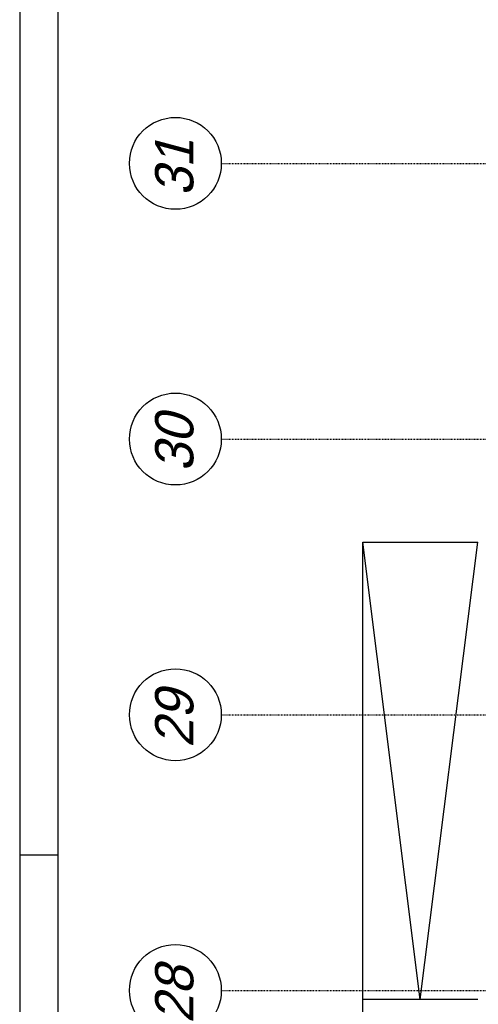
# Model space of a CAD drawing. Extents: x 0 to 1537, y 0 to 841.
# Tile 12 of 58: x 20 to 80, y 574 to 703. Entities that reach past the tile are written whole.
import ezdxf
from ezdxf.enums import TextEntityAlignment as Align

# ---------------------------------------------------------------- set-up
doc = ezdxf.new("R2010")
doc.units = 0
doc.header["$PDSIZE"] = 2
doc.linetypes.add('DASHDOT', pattern=[25.4, 12.7, -6.35, 0, -6.35])
doc.linetypes.add('DASHDOT2', pattern=[12.7, 6.35, -3.175, 0, -3.175])
doc.layers.get('0').update_dxf_attribs({"linetype": 'CONTINUOUS'})
for name, color, linetype in [('AB$1A---_ATTRIB', 9, 'CONTINUOUS'), ('AL$1A---_ALGEMEEN', 9, 'CONTINUOUS'), ('STRAMIEN', 1, 'CONTINUOUS'), ('VITELDATA', 1, 'CONTINUOUS')]:
    doc.layers.add(name, color=color, linetype=linetype)
doc.styles.add('B-01', font='romans.shx', dxfattribs={"width": 1.2})
doc.styles.add('ROMANS', font='romans.shx', dxfattribs={"height": 300})
doc.styles.add('STYLE1', font='b-gbp', dxfattribs={"oblique": 15})

# ---------------------------------------------------------------- blocks, each defined once
blk = doc.blocks.new('FORA0H')
at = {"color": 4}
blk.add_line((20, 836), (20, 5), dxfattribs=at)
at = {"color": 6}
blk.add_line((25, 831), (25, 10), dxfattribs=at)
at = {"color": 7}
blk.add_line((20, 594), (25, 594), dxfattribs=at)
blk = doc.blocks.new('-STR-H2')
at = {"layer": 'AL$1A---_ALGEMEEN', "linetype": 'DASHDOT', "ltscale": 0.5}
blk.add_line((-3600, 0), (-9880, 0), dxfattribs=at)
at = {"layer": 'AL$1A---_ALGEMEEN', "linetype": 'Continuous', "ltscale": 2}
blk.add_circle((-10000, 0), 120, dxfattribs=at)
for p in [(-8560, 0), (-4960, 0)]:
    blk.add_point(p, dxfattribs=at)
blk = doc.blocks.new('XREF_B-A3-II-112')
at = {"layer": 'AL$1A---_ALGEMEEN', "color": 8, "ltscale": 2}
for p, q in [((20663, 79686), (19913, 85656)), ((19913, 78356), (19913, 85656)), ((19913, 85656), (21413, 85656)), ((20663, 79686), (21413, 85656)), ((21413, 79686), (19913, 79686))]:
    blk.add_line(p, q, dxfattribs=at)
at = {"layer": 'STRAMIEN', "color": 8, "linetype": 'DASHDOT2'}
for p, q in [((18063, 90603), (104973, 90603)), ((18063, 87003), (104973, 87003)), ((18063, 83403), (104973, 83403)), ((18063, 79803), (104973, 79803))]:
    blk.add_line(p, q, dxfattribs=at)
at = {"layer": 'STRAMIEN', "color": 8}
for centre in [(17463, 90603), (17463, 87003), (17463, 83403), (17463, 79803)]:
    blk.add_circle(centre, 600, dxfattribs=at)
at = {"layer": 'AL$1A---_ALGEMEEN', "color": 8, "linetype": 'DASHDOT', "ltscale": 2, "rotation": 180}
for p in [(16903, 87003), (16903, 79803)]:
    blk.add_blockref('-STR-H2', p, dxfattribs=at)
at = {"layer": 'AB$1A---_ATTRIB', "color": 8, "linetype": 'Continuous', "style": 'ROMANS'}
for tag, p, height in [('RUIMTENUMMER', (60177, 86637), 200), ('PEILMAAT', (60123, 86380), 150), ('RUIMTENUMMER', (23322, 85669), 200), ('PEILMAAT', (23267, 85412), 150), ('RUIMTENUMMER', (25656, 84910), 200), ('RUIMTENUMMER', (66336, 84907), 200), ('PEILMAAT', (25602, 84653), 150), ('PEILMAAT', (66282, 84649), 150), ('RUIMTENUMMER', (23537, 82919), 200), ('PEILMAAT', (23482, 82661), 150), ('RUIMTENUMMER', (84269, 82608), 200), ('PEILMAAT', (84214, 82351), 150), ('RUIMTENUMMER', (23681, 80585), 200), ('PEILMAAT', (23626, 80328), 150), ('RUIMTENUMMER', (22894, 79094), 200), ('RUIMTENUMMER', (66336, 79048), 200), ('PEILMAAT', (22839, 78837), 150), ('PEILMAAT', (66282, 78791), 150), ('RUIMTENUMMER', (84269, 77245), 200), ('PEILMAAT', (84214, 76988), 150), ('RUIMTENUMMER', (81101, 75686), 200), ('RUIMTENUMMER', (83671, 75687), 200), ('RUIMTENUMMER', (86015, 75686), 200), ('RUIMTENUMMER', (75644, 75605), 200), ('RUIMTENUMMER', (25752, 75504), 200), ('PEILMAAT', (75590, 75347), 150), ('PEILMAAT', (81047, 75429), 150), ('PEILMAAT', (83616, 75430), 150), ('PEILMAAT', (85961, 75429), 150), ('PEILMAAT', (25698, 75247), 150), ('RUIMTENUMMER', (93081, 75257), 200), ('PEILMAAT', (93026, 75000), 150), ('RUIMTENUMMER', (88630, 74488), 200), ('PEILMAAT', (88576, 74231), 150), ('RUIMTENUMMER', (73290, 74100), 200), ('RUIMTENUMMER', (75369, 73882), 200), ('PEILMAAT', (73235, 73843), 150), ('PEILMAAT', (75315, 73624), 150), ('RUIMTENUMMER', (78391, 73378), 200), ('RUIMTENUMMER', (23083, 73242), 200), ('RUIMTENUMMER', (25752, 73237), 200), ('PEILMAAT', (78337, 73120), 150), ('PEILMAAT', (23029, 72985), 150), ('PEILMAAT', (25698, 72979), 150), ('RUIMTENUMMER', (44810, 70416), 200), ('PEILMAAT', (44756, 70158), 150), ('RUIMTENUMMER', (83574, 63583), 200), ('RUIMTENUMMER', (44810, 63429), 200), ('PEILMAAT', (83520, 63326), 150), ('PEILMAAT', (44756, 63172), 150), ('RUIMTENUMMER', (75343, 53663), 200), ('RUIMTENUMMER', (78500, 53652), 200), ('PEILMAAT', (75289, 53406), 150), ('PEILMAAT', (78446, 53394), 150), ('RUIMTENUMMER', (23322, 53269), 200), ('PEILMAAT', (23267, 53012), 150), ('RUIMTENUMMER', (25658, 52384), 200), ('PEILMAAT', (25603, 52127), 150), ('RUIMTENUMMER', (23527, 50518), 200), ('PEILMAAT', (23472, 50260), 150), ('RUIMTENUMMER', (80352, 50113), 200), ('PEILMAAT', (80297, 49856), 150), ('RUIMTENUMMER', (73192, 49570), 200), ('PEILMAAT', (73138, 49313), 150), ('RUIMTENUMMER', (81728, 49257), 200), ('PEILMAAT', (81673, 49000), 150), ('RUIMTENUMMER', (76409, 48643), 200), ('RUIMTENUMMER', (79143, 48643), 200), ('PEILMAAT', (76354, 48386), 150), ('PEILMAAT', (79089, 48386), 150), ('RUIMTENUMMER', (23681, 48185), 200), ('PEILMAAT', (23626, 47928), 150), ('RUIMTENUMMER', (77664, 46745), 200), ('RUIMTENUMMER', (22696, 46692), 200), ('PEILMAAT', (22641, 46435), 150), ('PEILMAAT', (77610, 46488), 150), ('RUIMTENUMMER', (87918, 45636), 200), ('PEILMAAT', (87863, 45379), 150), ('RUIMTENUMMER', (77664, 43246), 200), ('RUIMTENUMMER', (24055, 43108), 200), ('RUIMTENUMMER', (25752, 43104), 200), ('PEILMAAT', (77610, 42989), 150), ('PEILMAAT', (24001, 42851), 150), ('PEILMAAT', (25698, 42847), 150), ('RUIMTENUMMER', (25752, 40842), 200), ('PEILMAAT', (25698, 40585), 150), ('RUIMTENUMMER', (76511, 38932), 200), ('RUIMTENUMMER', (80009, 38932), 200), ('PEILMAAT', (76457, 38675), 150), ('PEILMAAT', (79955, 38675), 150), ('RUIMTENUMMER', (81728, 37671), 200), ('PEILMAAT', (81673, 37413), 150)]:
    blk.add_attdef(tag, p, '', height=height, dxfattribs=at)
for tag, p, height in [('RUIMTENUMMER', (22253, 82959), 200), ('PEILMAAT', (22510, 82905), 150), ('RUIMTENUMMER', (22255, 50559), 200), ('PEILMAAT', (22512, 50505), 150)]:
    blk.add_attdef(tag, p, '', height=height, rotation=90, dxfattribs=at)
at = {"layer": 'AB$1A---_ATTRIB', "color": 8, "style": 'B-01', "oblique": 15, "flags": 1}
for tag, p in [('SCHACHT', (75598, 75883)), ('KOOI', (75868, 75883)), ('DAGMAAT', (76138, 75883)), ('GEWICHT', (76408, 75883)), ('PERSONEN', (76678, 75883))]:
    blk.add_attdef(tag, p, '', height=180, rotation=270, dxfattribs=at)
at = {"layer": 'STRAMIEN', "color": 8, "linetype": 'DASHDOT2', "style": 'STYLE1', "oblique": 15}
for s, p in [('31', (17848, 90172)), ('30', (17848, 86572)), ('29', (17848, 82972)), ('28', (17848, 79372))]:
    blk.add_text(s, height=500, rotation=90, dxfattribs=at).set_placement(p, align=Align.BOTTOM_LEFT)

msp = doc.modelspace()

# ---------------------------------------------------------------- block references
msp.add_blockref('FORA0H', (0, 0))
at = {"layer": 'VITELDATA', "xscale": 0.01, "yscale": 0.01, "zscale": 0.01}
msp.add_blockref('XREF_B-A3-II-112', (-134.29, -221.75), dxfattribs=at)

doc.saveas('drawing.dxf')
